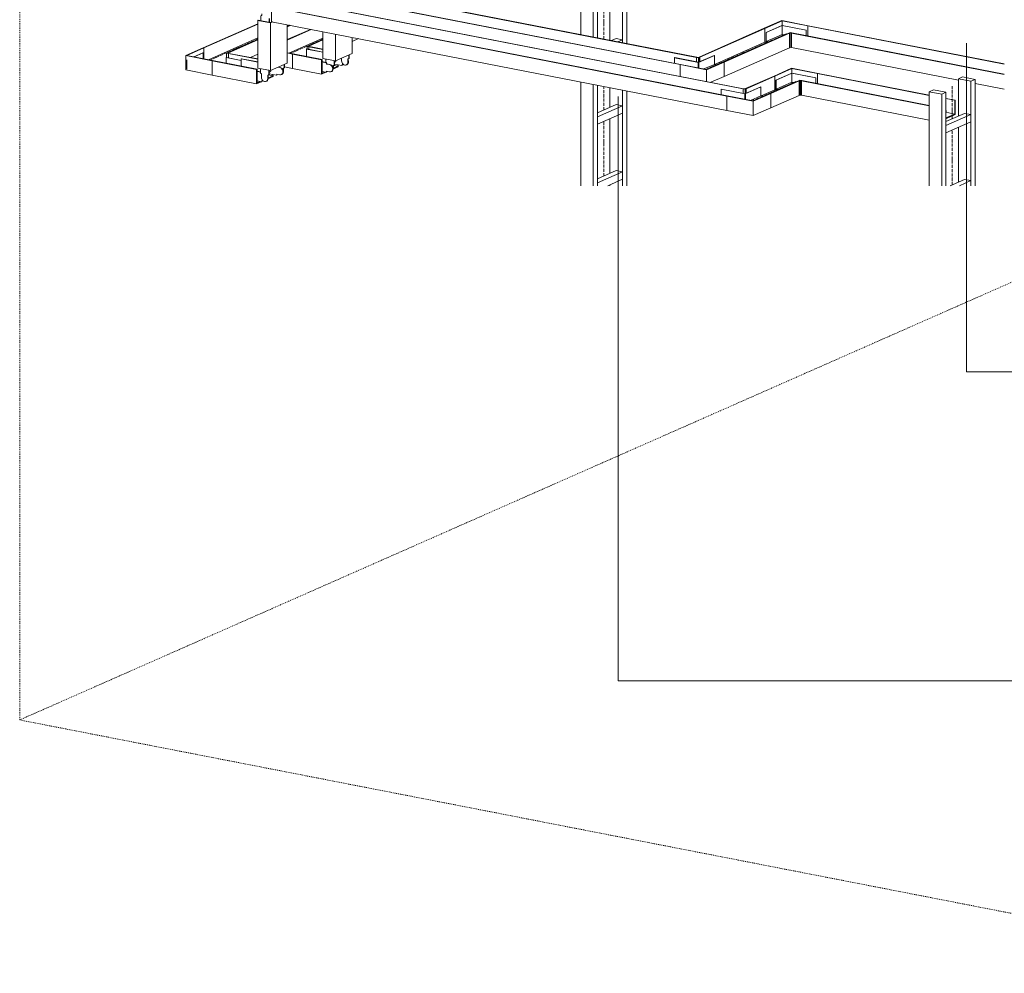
# Model space of a CAD drawing. Header units: millimetres. Extents: x 5617 to 81962, y 7718 to 179991.
# Tile 29 of 40: x 64000 to 67258, y 156806 to 159962. Entities that reach past the tile are written whole.
import ezdxf

# ---------------------------------------------------------------- set-up
doc = ezdxf.new("R2010")
doc.units = ezdxf.units.MM
doc.linetypes.add('Осевая', pattern=[14, 10, -2, 0, -2])
doc.linetypes.add('Скрыто', pattern=[6, 3, -3])
doc.layers.add('Границы 3D вида', color=7, linetype='Скрыто', lineweight=20, true_color=0x0080c0)
for name, color, linetype, lineweight in [('Кабельные лотки', 7, 'Continuous', 18), ('Марки кабельных лотков', 7, 'Continuous', 20), ('Осевая линия', 7, 'Осевая', 18), ('Соединительные детали кабельных лотков', 7, 'Continuous', 18)]:
    doc.layers.add(name, color=color, linetype=linetype, lineweight=lineweight)

# ---------------------------------------------------------------- blocks, each defined once
blk = doc.blocks.new('OSTEC_CLH - ЛН_ ЛП - СЛУМИ - Угол горизонтальный - ZS - Цинкование по методу Сендзимира-1324870-МКСС_К2_L06')
at = {"layer": 'Осевая линия'}
for p in [(82464.9, 159901.2), (82497.3, 159914.3)]:
    blk.add_line(p, (82495.3, 159914.7), dxfattribs=at)
at = {"layer": 'Соединительные детали кабельных лотков', "color": 96, "true_color": 0x008000}
for p, q in [((82481.4, 159958.9), (82423.2, 159933.3)), ((82425.4, 159932.8), (82482.1, 159957.9)), ((82481.4, 159958.9), (82568.8, 159941.9)), ((82482.1, 159957.9), (82567.4, 159941.2)), ((82482.1, 159957.9), (82482.1, 159942.8)), ((82568.8, 159941.9), (82567.4, 159941.2)), ((82567.4, 159941.2), (82567.4, 159907.8)), ((82423.2, 159933.3), (82425.4, 159932.8)), ((82425.4, 159887.5), (82425.4, 159932.8)), ((82508.6, 159919.3), (82504.4, 159917.4)), ((82504.4, 159917.4), (82506.5, 159917)), ((82506.5, 159917), (82509.3, 159918.2)), ((82506.5, 159869.2), (82506.5, 159917)), ((82508.6, 159919.3), (82514.9, 159918)), ((82513.4, 159917.4), (82509.3, 159918.2)), ((82509.3, 159918.2), (82509.3, 159870.4)), ((82514.9, 159918), (82513.4, 159917.4)), ((82513.4, 159917.4), (82513.4, 159869.6)), ((82429, 159889.1), (82425.4, 159887.5)), ((82425.4, 159887.5), (82433.1, 159886)), ((82509.3, 159870.4), (82506.5, 159869.2)), ((82509.3, 159870.4), (82513.4, 159869.6))]:
    blk.add_line(p, q, dxfattribs=at)
blk = doc.blocks.new('OSTEC_U - ЛН_ ЛП - СЛУМИ - OSTEC_U - ЛН_ ЛП - СЛУМИ-1215241-МКСС_К2_L06')
at = {"layer": 'Соединительные детали кабельных лотков', "color": 96, "true_color": 0x008000}
for p, q in [((82481.6, 159942.9), (82429, 159919.7)), ((82429.7, 159919.5), (82482.3, 159942.7)), ((82481.7, 159942.9), (82482.3, 159942.7)), ((82482.3, 159942.7), (82482.7, 159943)), ((82482.3, 159913), (82482.3, 159942.7)), ((82482.3, 159942.7), (82561.4, 159927.3)), ((82482.3, 159942.7), (82482.3, 159913)), ((82482.8, 159942.9), (82482.6, 159943)), ((82561.9, 159927.5), (82482.8, 159942.9)), ((82429, 159919.7), (82429.7, 159919.5)), ((82429, 159889.1), (82429, 159919.7)), ((82429.7, 159889.8), (82429.7, 159919.5)), ((82429.7, 159889.8), (82482.3, 159913)), ((82485.1, 159908.9), (82482.3, 159913)), ((82482.3, 159913), (82490.7, 159911.4)), ((82482.3, 159913), (82485.1, 159908.9)), ((82561.4, 159927.3), (82561.9, 159927.5)), ((82561.4, 159927.3), (82561.4, 159909)), ((82561.9, 159927.5), (82561.9, 159908.9)), ((82436.7, 159887.6), (82429, 159889.1)), ((82438.1, 159888.2), (82429.7, 159889.8))]:
    blk.add_line(p, q, dxfattribs=at)
for points in [[(82482.2, 159943, 0), (82482, 159943, 0), (82481.8, 159943, 0)], [(82482.3, 159943, 0), (82482.1, 159943, 0), (82481.9, 159943, 0)]]:
    blk.add_polyline3d(points, dxfattribs=at)
blk = doc.blocks.new('OSTEC_CLH - ЛН_ ЛП - СЛУМИ - Угол горизонтальный - ZS - Цинкование по методу Сендзимира-V174-МКСС_К2_L06')
at = {"layer": 'Осевая линия'}
blk.add_line((82249, 159806), (82229.8, 159797.5), dxfattribs=at)
at = {"layer": 'Соединительные детали кабельных лотков', "color": 96, "true_color": 0x008000}
for p, q in [((82145, 159813.1), (82146.4, 159813.8)), ((82145, 159774.4), (82145, 159813.1)), ((82232.5, 159796.1), (82145, 159813.1)), ((82231.8, 159797.1), (82146.4, 159813.8)), ((82199, 159836.9), (82200.4, 159837.6)), ((82199, 159821.8), (82199, 159836.9)), ((82205.3, 159835.7), (82199, 159836.9)), ((82200.4, 159837.6), (82204.6, 159836.8)), ((82207.3, 159838), (82204.6, 159836.8)), ((82205.3, 159835.7), (82209.4, 159837.6)), ((82205.3, 159820.6), (82205.3, 159835.7)), ((82209.4, 159837.6), (82207.3, 159838)), ((82209.4, 159837.6), (82209.4, 159822.3)), ((82288.5, 159822.1), (82231.8, 159797.1)), ((82232.5, 159796.1), (82290.6, 159821.7)), ((82290.6, 159821.7), (82288.5, 159822.1)), ((82290.6, 159821.7), (82290.6, 159773.9)), ((82232.5, 159757.4), (82232.5, 159796.1)), ((82290.6, 159773.9), (82246.8, 159754.6))]:
    blk.add_line(p, q, dxfattribs=at)
blk = doc.blocks.new('OSTEC_U - ЛН_ ЛП - СЛУМИ - OSTEC_U - ЛН_ ЛП - СЛУМИ-1215245-МКСС_К2_L06')
at = {"layer": 'Соединительные детали кабельных лотков', "color": 96, "true_color": 0x008000}
for p, q in [((82257.4, 159843.9), (82205.3, 159820.9)), ((82205.5, 159820.6), (82258.1, 159843.8)), ((82258.1, 159843.8), (82257.4, 159843.9)), ((82258.1, 159843.8), (82258.1, 159814.1)), ((82126.9, 159836.2), (82126.4, 159836)), ((82126.4, 159836), (82205.3, 159820.6)), ((82126.4, 159817.7), (82126.4, 159836)), ((82205.3, 159820.9), (82126.9, 159836.2)), ((82204.6, 159820.6), (82204.6, 159802.4)), ((82204.9, 159820.4), (82205.5, 159820.6)), ((82204.9, 159820.4), (82204.9, 159802.4)), ((82205.5, 159820.6), (82205.5, 159802.2)), ((82205.5, 159820.6), (82206.4, 159820.5)), ((82205.5, 159802.2), (82205.5, 159820.6)), ((82206.4, 159802.1), (82206.4, 159820.6)), ((82206.4, 159802.1), (82206.4, 159820.5)), ((82223.3, 159798.7), (82258.1, 159814.1)), ((82258.1, 159814.1), (82266.5, 159812.4))]:
    blk.add_line(p, q, dxfattribs=at)
for points in [[(82204.8, 159820.7, 0), (82204.7, 159820.7, 0), (82204.6, 159820.6, 0), (82204.6, 159820.5, 0), (82204.7, 159820.5, 0), (82204.8, 159820.4, 0), (82204.9, 159820.4, 0)], [(82206.4, 159820.5, 0), (82206.4, 159820.6, 0), (82206.4, 159820.6, 0), (82206.3, 159820.7, 0), (82206.2, 159820.8, 0), (82206, 159820.8, 0)]]:
    blk.add_polyline3d(points, dxfattribs=at)
blk = doc.blocks.new('OSTEC_CLV - ЛН_ ЛП - ПШСМ - Угол вертикальный - ZS - Цинкование по методу Сендзимира-1481697-МКСС_К2_L06')
at = {"layer": 'Осевая линия'}
blk.add_ellipse((80986.8, 159845.3), major_axis=(-11.7, 26.5), ratio=0.796139, start_param=3.271593, end_param=3.550537, dxfattribs=at)
blk = doc.blocks.new('OSTEC_U - ЛН_ ЛП - ПШСМ - OSTEC_U - ЛН_ ЛП - ПШСМ-V175-МКСС_К2_L06')
at = {"layer": 'Соединительные детали кабельных лотков', "color": 96, "true_color": 0x008000}
for p, q in [((80908.3, 159864.7), (80909.4, 159865.2)), ((80962.5, 159854.2), (80908.3, 159864.7)), ((80908.3, 159864.7), (80908.3, 159840.1)), ((80909.4, 159865.2), (80962.5, 159854.9)), ((80959.7, 159823.1), (80972.1, 159820.7)), ((81000.7, 159815.2), (81025, 159810.4)), ((81025, 159810.4), (81026.6, 159813.9)), ((81025, 159810.4), (81026.1, 159810.9)), ((81027.4, 159813.8), (81026.1, 159810.9)), ((81026.6, 159813.9), (81031.7, 159812.9)), ((81041.2, 159812.6), (81042.3, 159813.1))]:
    blk.add_line(p, q, dxfattribs=at)
for points in [[(81041.4, 159812.7, 0), (81043.5, 159814.1, 0), (81045.2, 159816.3, 0), (81046.2, 159819, 0), (81046.6, 159822, 0)], [(81046.6, 159827.9, 0), (81047.3, 159825.6, 0), (81047.7, 159822.5, 0), (81047.3, 159819.5, 0), (81046.3, 159816.8, 0), (81044.6, 159814.6, 0), (81042.5, 159813.1, 0)]]:
    blk.add_polyline3d(points, dxfattribs=at)
blk = doc.blocks.new('OSTEC_U - ЛН_ ЛП - ПШСМ - OSTEC_U - ЛН_ ЛП - ПШСМ-V176-МКСС_К2_L06')
at = {"layer": 'Соединительные детали кабельных лотков', "color": 96, "true_color": 0x008000}
for p, q in [((80973.6, 159819.3), (80959.7, 159822)), ((80960.8, 159822.5), (80974.7, 159819.7)), ((80973.6, 159819.3), (80974.7, 159819.7)), ((80975.1, 159815.1), (80973.6, 159819.3)), ((80974.7, 159819.7), (80976.2, 159815.6)), ((80975.1, 159815.1), (80976.2, 159815.6)), ((80984.7, 159813.3), (80975.1, 159815.1)), ((80976.2, 159815.6), (80985.8, 159813.8)), ((80959.7, 159790.4), (80973.6, 159787.7)), ((80973.6, 159787.7), (80975.1, 159791.2)), ((80973.6, 159787.7), (80974.7, 159788.2)), ((80976, 159791.1), (80974.7, 159788.2)), ((80975.1, 159791.2), (80984.7, 159789.4)), ((80989.8, 159789.9), (80990.9, 159790.4))]:
    blk.add_line(p, q, dxfattribs=at)
for points in [[(80984.7, 159789.4, 0), (80987.4, 159789.2, 0), (80989.9, 159790, 0), (80992.1, 159791.4, 0), (80993.7, 159793.6, 0), (80994.8, 159796.3, 0), (80995.1, 159799.3, 0), (80994.8, 159802.4, 0), (80993.7, 159805.5, 0), (80992.1, 159808.3, 0), (80989.9, 159810.6, 0), (80987.4, 159812.3, 0), (80984.7, 159813.3, 0)], [(80985.8, 159813.8, 0), (80988.5, 159812.8, 0), (80991, 159811.1, 0), (80993.2, 159808.8, 0), (80994.8, 159806, 0), (80995.9, 159802.9, 0), (80996.2, 159799.8, 0), (80995.9, 159796.8, 0), (80994.8, 159794.1, 0), (80993.2, 159791.9, 0), (80991, 159790.4, 0)]]:
    blk.add_polyline3d(points, dxfattribs=at)
blk = doc.blocks.new('OSTEC_U - ЛН_ ЛП - ПШСМ - OSTEC_U - ЛН_ ЛП - ПШСМ-V177-МКСС_К2_L06')
at = {"layer": 'Соединительные детали кабельных лотков', "color": 96, "true_color": 0x008000}
for p, q in [((80972.1, 159831.6), (80972.1, 159819.6)), ((80996.2, 159810.8), (80999.6, 159811.9)), ((80996.2, 159799.8), (80996.2, 159810.8)), ((80997.3, 159811.1), (80997.3, 159800.3)), ((80999.6, 159811.9), (80999.6, 159826.2)), ((81000.7, 159812.4), (80999.6, 159811.9)), ((81000.7, 159826), (81000.7, 159812.4)), ((80990.9, 159790.4), (80992, 159790.9))]:
    blk.add_line(p, q, dxfattribs=at)
for points in [[(80991, 159790.4, 0), (80993.2, 159791.9, 0), (80994.8, 159794.1, 0), (80995.9, 159796.8, 0), (80996.2, 159799.8, 0)], [(80997.3, 159800.3, 0), (80997, 159797.2, 0), (80995.9, 159794.6, 0), (80994.3, 159792.4, 0), (80992.1, 159790.9, 0)]]:
    blk.add_polyline3d(points, dxfattribs=at)
blk = doc.blocks.new('OSTEC_U - ЛН_ ЛП - ПШСМ - OSTEC_U - ЛН_ ЛП - ПШСМ-V178-МКСС_К2_L06')
at = {"layer": 'Соединительные детали кабельных лотков', "color": 96, "true_color": 0x008000}
for p, q in [((81048.8, 159833.6), (81048.8, 159845)), ((81049.9, 159845.5), (81049.9, 159834.1)), ((81024.6, 159834.4), (81024.6, 159825.6)), ((81040.1, 159812.1), (81041.2, 159812.6)), ((81045.5, 159832.5), (81048.8, 159833.6)), ((81045.5, 159821.5), (81045.5, 159832.5)), ((81046.6, 159832.9), (81046.6, 159822)), ((81049.9, 159834.1), (81048.8, 159833.6))]:
    blk.add_line(p, q, dxfattribs=at)
for points in [[(81024.6, 159825.6, 0), (81025, 159822.4, 0), (81026, 159819.3, 0), (81027.7, 159816.5, 0), (81029.8, 159814.2, 0), (81032.4, 159812.5, 0), (81035, 159811.6, 0), (81037.7, 159811.5, 0), (81040.3, 159812.2, 0), (81042.4, 159813.6, 0), (81044.1, 159815.8, 0), (81045.1, 159818.5, 0), (81045.5, 159821.5, 0)], [(81046.6, 159822, 0), (81046.2, 159819, 0), (81045.2, 159816.3, 0), (81043.5, 159814.1, 0), (81041.4, 159812.7, 0)]]:
    blk.add_polyline3d(points, dxfattribs=at)
blk = doc.blocks.new('OSTEC_CLH - ЛН_ ЛП - СЛУМИ - Угол горизонтальный - ZS - Цинкование по методу Сендзимира-V179-МКСС_К2_L06')
at = {"layer": 'Осевая линия'}
for p, q in [((80874.9, 159858.8), (80856.7, 159850.8)), ((80874.3, 159858.6), (80874.9, 159858.8))]:
    blk.add_line(p, q, dxfattribs=at)
at = {"layer": 'Соединительные детали кабельных лотков', "color": 96, "true_color": 0x008000}
for p, q in [((80864, 159848.8), (80844.4, 159852.6)), ((80844.4, 159851.7), (80862.6, 159848.1)), ((80862.6, 159848.1), (80864, 159848.8)), ((80862.6, 159848.1), (80862.6, 159800.3)), ((80910.2, 159873.2), (80914.4, 159875)), ((80910.2, 159864.3), (80910.2, 159873.2)), ((80910.2, 159873.2), (80916.5, 159872)), ((80916.5, 159874.6), (80913.8, 159873.4)), ((80917.9, 159872.6), (80913.8, 159873.4)), ((80914.4, 159873.7), (80914.4, 159875)), ((80914.4, 159875), (80916.5, 159874.6)), ((80916.5, 159874.6), (80916.5, 159872)), ((80916.5, 159872), (80917.9, 159872.6)), ((80916.5, 159872), (80916.5, 159863.1)), ((80862.6, 159800.3), (80835.9, 159805.5))]:
    blk.add_line(p, q, dxfattribs=at)
blk = doc.blocks.new('OSTEC_U - ЛН_ ЛП - СЛУМИ - OSTEC_U - ЛН_ ЛП - СЛУМИ-V180-МКСС_К2_L06')
at = {"layer": 'Соединительные детали кабельных лотков', "color": 96, "true_color": 0x008000}
blk.add_line((80908.3, 159841), (80906.9, 159840.4), dxfattribs=at)
blk = doc.blocks.new('OSTEC_CLH - ЛН_ ЛП - СЛУМИ - Угол горизонтальный - ZS - Цинкование по методу Сендзимира-V215-МКСС_К2_L06')
at = {"layer": 'Осевая линия'}
for p, q in [((80608.7, 159836.8), (80589.5, 159828.3)), ((80608.1, 159836.6), (80608.7, 159836.8))]:
    blk.add_line(p, q, dxfattribs=at)
at = {"layer": 'Соединительные детали кабельных лотков', "color": 96, "true_color": 0x008000}
for p, q in [((80508.9, 159843.2), (80567, 159868.8)), ((80508.9, 159795.4), (80508.9, 159843.2)), ((80508.9, 159843.2), (80596.3, 159826.1)), ((80512.4, 159843.4), (80569.1, 159868.4)), ((80597.7, 159826.7), (80512.4, 159843.4)), ((80567, 159868.8), (80569.1, 159868.4)), ((80569.1, 159868.4), (80569.1, 159832.3)), ((80644, 159851.2), (80648.2, 159853)), ((80644, 159851.2), (80650.3, 159849.9)), ((80644, 159836.1), (80644, 159850.8)), ((80650.3, 159852.6), (80647.5, 159851.4)), ((80651.7, 159850.5), (80647.5, 159851.4)), ((80648.2, 159851.7), (80648.2, 159853)), ((80648.2, 159853), (80650.3, 159852.6)), ((80650.3, 159852.6), (80650.3, 159850.8)), ((80650.3, 159849.9), (80651.7, 159850.5)), ((80650.3, 159849.9), (80650.3, 159834.8)), ((80596.3, 159826.1), (80597.7, 159826.7)), ((80596.3, 159826.1), (80596.3, 159778.3)), ((80596.3, 159778.3), (80508.9, 159795.4))]:
    blk.add_line(p, q, dxfattribs=at)
blk = doc.blocks.new('OSTEC_U - ЛН_ ЛП - СЛУМИ - OSTEC_U - ЛН_ ЛП - СЛУМИ-V216-МКСС_К2_L06')
at = {"layer": 'Соединительные детали кабельных лотков', "color": 96, "true_color": 0x008000}
for p, q in [((80565.5, 159852), (80535.6, 159838.9)), ((80536.4, 159838.7), (80566.3, 159851.9)), ((80566.3, 159851.9), (80565.5, 159852)), ((80566.3, 159851.9), (80566.3, 159832.9)), ((80512.8, 159828.7), (80512.8, 159798.1)), ((80512.8, 159828.7), (80512.8, 159798.1))]:
    blk.add_line(p, q, dxfattribs=at)
blk = doc.blocks.new('OSTEC_U - ЛН_ ЛП - СЛУМИ - OSTEC_U - ЛН_ ЛП - СЛУМИ-V217-МКСС_К2_L06')
at = {"layer": 'Соединительные детали кабельных лотков', "color": 96, "true_color": 0x008000}
for p, q in [((80642.1, 159819), (80640.7, 159818.4)), ((80642.1, 159836.5), (80642.8, 159836.3)), ((80642.1, 159836.5), (80642.1, 159818.1)), ((80642.8, 159836.3), (80642.4, 159836.1)), ((80642.4, 159818), (80642.4, 159836.1)), ((80644, 159836.9), (80642.8, 159836.3)), ((80642.8, 159836.3), (80692.1, 159826.7)), ((80643.3, 159836.5), (80643.1, 159836.5)), ((80692.1, 159827), (80643.3, 159836.5))]:
    blk.add_line(p, q, dxfattribs=at)
for points in [[(80642.7, 159836.6, 0), (80642.5, 159836.5, 0), (80642.3, 159836.5, 0)], [(80642.4, 159836.1, 0), (80642.6, 159836, 0), (80642.8, 159836, 0), (80643, 159836, 0), (80643.2, 159836.1, 0), (80643.4, 159836.1, 0), (80643.5, 159836.2, 0)]]:
    blk.add_polyline3d(points, dxfattribs=at)
blk = doc.blocks.new('OSTEC_CLV - ЛН_ ЛП - ПШСМ - Угол вертикальный - ZS - Цинкование по методу Сендзимира-V218-МКСС_К2_L06')
at = {"layer": 'Осевая линия'}
blk.add_ellipse((80771.8, 159813.3), major_axis=(-11.7, 26.5), ratio=0.796139, start_param=3.220671, end_param=3.566993, dxfattribs=at)
blk = doc.blocks.new('OSTEC_U - ЛН_ ЛП - ПШСМ - OSTEC_U - ЛН_ ЛП - ПШСМ-V219-МКСС_К2_L06')
at = {"layer": 'Соединительные детали кабельных лотков', "color": 96, "true_color": 0x008000}
for p, q in [((80755.9, 159799.8), (80755.9, 159784.8)), ((80755.9, 159784.8), (80759.2, 159782.3)), ((80759.2, 159782.3), (80759.2, 159771.3)), ((80780, 159778.3), (80783.4, 159779.4)), ((80780, 159767.3), (80780, 159778.3)), ((80781.2, 159778.7), (80781.2, 159767.8)), ((80783.4, 159779.4), (80783.4, 159794.4)), ((80784.5, 159779.9), (80783.4, 159779.4)), ((80784.5, 159794.2), (80784.5, 159779.9)), ((80774.7, 159757.9), (80775.8, 159758.4))]:
    blk.add_line(p, q, dxfattribs=at)
for points in [[(80759.2, 159771.3, 0), (80759.6, 159768.2, 0), (80760.6, 159765.1, 0), (80762.3, 159762.3, 0), (80764.4, 159760, 0), (80766.9, 159758.3, 0), (80769.6, 159757.4, 0), (80772.3, 159757.2, 0), (80774.8, 159758, 0), (80777, 159759.4, 0), (80778.7, 159761.6, 0), (80779.7, 159764.3, 0), (80780, 159767.3, 0)], [(80781.2, 159767.8, 0), (80780.8, 159764.8, 0), (80779.8, 159762.1, 0), (80778.1, 159759.9, 0), (80775.9, 159758.4, 0)]]:
    blk.add_polyline3d(points, dxfattribs=at)
blk = doc.blocks.new('OSTEC_U - ЛН_ ЛП - ПШСМ - OSTEC_U - ЛН_ ЛП - ПШСМ-V220-МКСС_К2_L06')
at = {"layer": 'Соединительные детали кабельных лотков', "color": 96, "true_color": 0x008000}
for p, q in [((80834.8, 159802.1), (80834.8, 159813.5)), ((80835.9, 159814), (80835.9, 159802.6)), ((80826.1, 159780.6), (80827.2, 159781.1)), ((80831.5, 159801), (80834.8, 159802.1)), ((80831.5, 159790), (80831.5, 159801)), ((80832.6, 159801.4), (80832.6, 159790.5)), ((80835.9, 159802.6), (80834.8, 159802.1))]:
    blk.add_line(p, q, dxfattribs=at)
for points in [[(80826.3, 159780.7, 0), (80828.4, 159782.1, 0), (80830.1, 159784.3, 0), (80831.1, 159787, 0), (80831.5, 159790, 0)], [(80832.6, 159790.5, 0), (80832.2, 159787.5, 0), (80831.2, 159784.8, 0), (80829.5, 159782.6, 0), (80827.4, 159781.1, 0)]]:
    blk.add_polyline3d(points, dxfattribs=at)
blk = doc.blocks.new('OSTEC_U - ЛН_ ЛП - ПШСМ - OSTEC_U - ЛН_ ЛП - ПШСМ-V221-МКСС_К2_L06')
at = {"layer": 'Соединительные детали кабельных лотков', "color": 96, "true_color": 0x008000}
for p, q in [((80692.1, 159832.2), (80693.2, 159832.7)), ((80747.4, 159821.5), (80692.1, 159832.2)), ((80692.1, 159832.2), (80692.1, 159808.3)), ((80693.2, 159832.7), (80747.4, 159822.2)), ((80784.5, 159782.7), (80808.8, 159777.9)), ((80808.8, 159777.9), (80810.4, 159781.4)), ((80808.8, 159777.9), (80810, 159778.4)), ((80811.2, 159781.3), (80810, 159778.4)), ((80810.4, 159781.4), (80820, 159779.6)), ((80820, 159803.5), (80814.5, 159804.5)), ((80815.6, 159805), (80821.1, 159804)), ((80825, 159780.1), (80826.1, 159780.6))]:
    blk.add_line(p, q, dxfattribs=at)
for points in [[(80820, 159779.6, 0), (80822.7, 159779.5, 0), (80825.2, 159780.2, 0), (80827.3, 159781.6, 0), (80829, 159783.8, 0), (80830, 159786.5, 0), (80830.4, 159789.5, 0), (80830, 159792.7, 0), (80829, 159795.7, 0), (80827.3, 159798.5, 0), (80825.2, 159800.9, 0), (80822.7, 159802.5, 0), (80820, 159803.5, 0)], [(80821.1, 159804, 0), (80823.8, 159803, 0), (80826.3, 159801.4, 0), (80828.4, 159799, 0), (80830.1, 159796.2, 0), (80831.1, 159793.2, 0), (80831.5, 159790, 0), (80831.1, 159787, 0), (80830.1, 159784.3, 0), (80828.4, 159782.1, 0), (80826.3, 159780.7, 0)]]:
    blk.add_polyline3d(points, dxfattribs=at)
blk = doc.blocks.new('OSTEC_U - ЛН_ ЛП - ПШСМ - OSTEC_U - ЛН_ ЛП - ПШСМ-V222-МКСС_К2_L06')
at = {"layer": 'Соединительные детали кабельных лотков', "color": 96, "true_color": 0x008000}
for p, q in [((80744.7, 159791.4), (80755.9, 159789.2)), ((80755.9, 159788.5), (80745.8, 159790.5)), ((80744.4, 159759.2), (80759.6, 159756.2)), ((80759.6, 159756.2), (80761.2, 159759.7)), ((80759.6, 159756.2), (80760.7, 159756.7)), ((80762, 159759.6), (80760.7, 159756.7)), ((80761.2, 159759.7), (80766.3, 159758.7)), ((80775.8, 159758.4), (80776.9, 159758.9))]:
    blk.add_line(p, q, dxfattribs=at)
for points in [[(80775.9, 159758.4, 0), (80778.1, 159759.9, 0), (80779.8, 159762.1, 0), (80780.8, 159764.8, 0), (80781.2, 159767.8, 0)], [(80781.2, 159773.7, 0), (80781.9, 159771.4, 0), (80782.3, 159768.3, 0), (80781.9, 159765.2, 0), (80780.9, 159762.6, 0), (80779.2, 159760.4, 0), (80777.1, 159758.9, 0)]]:
    blk.add_polyline3d(points, dxfattribs=at)
blk = doc.blocks.new('OSTEC_CLH - ЛН_ ЛП - СЛУМИ - Угол горизонтальный - ZS - Цинкование по методу Сендзимира-V223-МКСС_К2_L06')
at = {"layer": 'Осевая линия'}
blk.add_line((82403.2, 159701.9), (82384, 159693.5), dxfattribs=at)
at = {"layer": 'Соединительные детали кабельных лотков', "color": 96, "true_color": 0x008000}
for p, q in [((82353.2, 159732.9), (82354.6, 159733.5)), ((82353.2, 159717.8), (82353.2, 159732.9)), ((82359.5, 159731.7), (82353.2, 159732.9)), ((82354.6, 159733.5), (82358.8, 159732.7)), ((82361.5, 159734), (82358.8, 159732.7)), ((82359.5, 159731.7), (82363.7, 159733.5)), ((82359.5, 159716.6), (82359.5, 159731.7)), ((82363.7, 159733.5), (82361.5, 159734)), ((82363.7, 159733.5), (82363.7, 159719.3)), ((82442.7, 159718.1), (82386, 159693.1)), ((82386.7, 159692.1), (82444.8, 159717.7)), ((82444.8, 159717.7), (82442.7, 159718.1)), ((82444.8, 159717.7), (82444.8, 159669.9)), ((82299.3, 159709.1), (82300.7, 159709.7)), ((82299.3, 159661.3), (82299.3, 159709.1)), ((82386.7, 159692.1), (82299.3, 159709.1)), ((82386, 159693.1), (82300.7, 159709.7)), ((82386.7, 159644.3), (82386.7, 159692.1)), ((82386.7, 159644.3), (82299.3, 159661.3)), ((82444.8, 159669.9), (82386.7, 159644.3))]:
    blk.add_line(p, q, dxfattribs=at)
blk = doc.blocks.new('OSTEC_U - ЛН_ ЛП - СЛУМИ - OSTEC_U - ЛН_ ЛП - СЛУМИ-V224-МКСС_К2_L06')
at = {"layer": 'Соединительные детали кабельных лотков', "color": 96, "true_color": 0x008000}
for p, q in [((82281.1, 159732.2), (82280.6, 159732)), ((82280.6, 159732), (82359.5, 159716.6)), ((82280.6, 159713.6), (82280.6, 159732)), ((82359.5, 159716.9), (82281.1, 159732.2)), ((82358.8, 159716.6), (82358.8, 159698.4)), ((82411.6, 159739.9), (82359, 159716.7)), ((82359.1, 159716.4), (82359.7, 159716.6)), ((82359.1, 159716.4), (82359.1, 159698.3)), ((82359.7, 159716.6), (82359.7, 159698.2)), ((82359.7, 159716.6), (82360.6, 159716.5)), ((82359.7, 159698.2), (82359.7, 159716.6)), ((82359.9, 159716.7), (82412.3, 159739.8)), ((82360.2, 159716.8), (82359.9, 159716.8)), ((82360.6, 159698), (82360.6, 159716.6)), ((82360.6, 159698.1), (82360.6, 159716.5)), ((82412.3, 159739.8), (82411.6, 159739.9)), ((82412.3, 159739.8), (82412.3, 159710)), ((82377.5, 159694.7), (82412.3, 159710)), ((82412.3, 159710), (82420.7, 159708.4))]:
    blk.add_line(p, q, dxfattribs=at)
for points in [[(82359, 159716.7, 0), (82358.9, 159716.6, 0), (82358.8, 159716.6, 0), (82358.8, 159716.5, 0), (82358.9, 159716.5, 0), (82359, 159716.4, 0), (82359.1, 159716.4, 0)], [(82360.6, 159716.5, 0), (82360.6, 159716.6, 0), (82360.6, 159716.6, 0), (82360.5, 159716.7, 0), (82360.4, 159716.7, 0), (82360.2, 159716.8, 0)]]:
    blk.add_polyline3d(points, dxfattribs=at)
blk = doc.blocks.new('OSTEC_U - ЛН_ ЛП - ПШСМ - OSTEC_U - ЛН_ ЛП - ПШСМ-V227-МКСС_К2_L06')
at = {"layer": 'Соединительные детали кабельных лотков', "color": 96, "true_color": 0x008000}
for p, q in [((80760.3, 159975.9), (80757, 159974.8)), ((80757, 159974.8), (80757, 159958.9)), ((80758.1, 159975.3), (80760.3, 159976.1)), ((80760.3, 159981.1), (80760.3, 159975.9)), ((80766.8, 159996.8), (80765.7, 159996.3)), ((80784.5, 159953.5), (80784.5, 159965.7)), ((80785.6, 159965.5), (80785.6, 159952.6))]:
    blk.add_line(p, q, dxfattribs=at)
for points in [[(80770.7, 159996.9, 0), (80768, 159997, 0), (80765.7, 159996.3, 0)], [(80766.8, 159996.8, 0), (80769.2, 159997.5, 0), (80771.9, 159997.3, 0), (80774.5, 159996.4, 0)]]:
    blk.add_polyline3d(points, dxfattribs=at)
blk = doc.blocks.new('_СС_Марка лотка - 02_Размер _ СПЗ _ Отметка низа _полка 22_-1604712-МКСС_К2_L06')
at = {"layer": 'Марки кабельных лотков'}
blk.add_line((94106.5, 165436), (96306.5, 165436), dxfattribs=at)

msp = doc.modelspace()

# ---------------------------------------------------------------- linework, layer by layer
at = {"layer": 'Границы 3D вида'}
for p, q in [((64000.2, 157644.5), (64000.2, 164585.7)), ((64000.2, 157644.5), (74336, 162205.9)), ((68299.7, 156806), (64000.2, 157644.5))]:
    msp.add_line(p, q, dxfattribs=at)
at = {"layer": 'Кабельные лотки', "color": 96, "true_color": 0x008000}
for p, q in [((65995, 159885.6), (65995, 160729.6)), ((66009, 159882.8), (66009, 160735.8)), ((65856.7, 159912.6), (65856.7, 160695.1)), ((65912.4, 159901.7), (65912.4, 160693.2)), ((65898.3, 159904.4), (65898.3, 160687)), ((66239.8, 159836.9), (65103.1, 160058.6)), ((66241.2, 159837.6), (65104.5, 160059.3)), ((65953.3, 159893.7), (65953.3, 160064.9)), ((66394, 159732.9), (64888, 160026.6)), ((66395.4, 159733.5), (64889.4, 160027.3)), ((66185.9, 159813.1), (65049.1, 160034.8)), ((66187.3, 159813.8), (65050.5, 160035.4)), ((64834, 159955), (64834, 160002.8)), ((66340.1, 159709.1), (64834, 160002.8)), ((66341.5, 159709.7), (64835.4, 160003.4)), ((64788.2, 159948.4), (64607.8, 159868.8)), ((64788.2, 159947.1), (64610, 159868.4)), ((64789.6, 159959.8), (64788.2, 159959.2)), ((64788.2, 159959.2), (64829.9, 159951.1)), ((64788.2, 159801.4), (64788.2, 159959.2)), ((64829.2, 159952.1), (64789.6, 159959.8)), ((64835.3, 159954.8), (64829.2, 159952.1)), ((64829.9, 159951.1), (64837.4, 159954.4)), ((64829.9, 159793.3), (64829.9, 159951.1)), ((66340.1, 159661.3), (64834, 159955)), ((64885.2, 159817.7), (64885.2, 159945)), ((64893.8, 159943.4), (64885.2, 159939.6)), ((64895.9, 159943), (64885.8, 159938.5)), ((66608.2, 159941.2), (66609.6, 159941.9)), ((66608.2, 159907.8), (66608.2, 159941.2)), ((66608.2, 159941.2), (67257.9, 159814.5)), ((66609.6, 159941.9), (67257.9, 159815.4)), ((64885.2, 159895.8), (64962.6, 159929.9)), ((64885.2, 159894.4), (64964.8, 159929.5)), ((65003.3, 159922), (65003.3, 159833.4)), ((65044.9, 159913.9), (65044.9, 159825.3)), ((66464.1, 159933.3), (66248.2, 159838)), ((66466.2, 159932.8), (66250.3, 159837.6)), ((66545.2, 159917.4), (66329.3, 159822.1)), ((66547.3, 159917), (66331.4, 159821.7)), ((66464.1, 159933.3), (66466.2, 159932.8)), ((66466.2, 159932.8), (66466.2, 159887.5)), ((66545.2, 159917.4), (66547.3, 159917)), ((66547.3, 159917), (66547.3, 159869.2)), ((66554.3, 159917.4), (66555.7, 159918)), ((66554.3, 159869.6), (66554.3, 159917.4)), ((66554.3, 159917.4), (67257.9, 159780.2)), ((66555.7, 159918), (67257.9, 159781.1)), ((64788.2, 159901.7), (64624.5, 159829.5)), ((64788.2, 159896.8), (64689, 159853)), ((64788.2, 159895.4), (64691.1, 159852.6)), ((64890.8, 159851.5), (65003.3, 159901.2)), ((64955.2, 159875), (65003.3, 159896.2)), ((64957.3, 159874.6), (65003.3, 159894.9)), ((65100.3, 159903.1), (65100.3, 159849.7)), ((65100.3, 159889.9), (65121, 159899.1)), ((65958.5, 159892.7), (65973.8, 159899.5)), ((65973.8, 159899.5), (65995, 159895.3)), ((65979.6, 159888.6), (65995, 159895.3)), ((66466.2, 159887.5), (66299.5, 159813.9)), ((66466.2, 159887.5), (66473.9, 159886)), ((64610, 159868.4), (64607.8, 159868.8)), ((64610, 159832.3), (64610, 159868.4)), ((64691.1, 159852.6), (64689, 159853)), ((64689, 159853), (64689, 159851.7)), ((64691.1, 159850.8), (64691.1, 159852.6)), ((64691.1, 159849.9), (64692.5, 159850.5)), ((64691.1, 159834.8), (64691.1, 159849.9)), ((64691.1, 159849.9), (64788.2, 159831)), ((64692.5, 159850.5), (64788.2, 159831.9)), ((64788.2, 159847.6), (64763.5, 159836.7)), ((64903.4, 159848.1), (64904.8, 159848.8)), ((64903.4, 159800.3), (64903.4, 159848.1)), ((64999.1, 159829.5), (64903.4, 159848.1)), ((65000.6, 159830.1), (64904.8, 159848.8)), ((64957.3, 159874.6), (64955.2, 159875)), ((64955.2, 159875), (64955.2, 159873.7)), ((64957.3, 159872), (64957.3, 159874.6)), ((64957.3, 159872), (64958.7, 159872.6)), ((64957.3, 159863.1), (64957.3, 159872)), ((65003.3, 159863), (64957.3, 159872)), ((65003.3, 159863.9), (64958.7, 159872.6)), ((65100.3, 159849.7), (65044.9, 159825.3)), ((66547.3, 159869.2), (66331.4, 159773.9)), ((66554.3, 159869.6), (67106.3, 159762)), ((64637.2, 159826.1), (64638.6, 159826.7)), ((64637.2, 159778.3), (64637.2, 159826.1)), ((64637.2, 159826.1), (64784.1, 159797.5)), ((64638.6, 159826.7), (64785.5, 159798.1)), ((64885.2, 159817.7), (64829.9, 159793.3)), ((65000.6, 159830.1), (64999.1, 159829.5)), ((64999.1, 159829.5), (64999.1, 159781.7)), ((65000.6, 159784.7), (65000.6, 159830.1)), ((65044.9, 159825.3), (65003.3, 159833.4)), ((65053.1, 159807.9), (65038.2, 159810.8)), ((65053.1, 159812.9), (65053.1, 159807.9)), ((65054.5, 159806.1), (65054.5, 159812.6)), ((66187.3, 159813.8), (66185.9, 159813.1)), ((66185.9, 159813.1), (66185.9, 159774.4)), ((66241.2, 159837.6), (66239.8, 159836.9)), ((66239.8, 159836.9), (66239.8, 159821.8)), ((66250.3, 159837.6), (66248.2, 159838)), ((66250.3, 159822.3), (66250.3, 159837.6)), ((66331.4, 159821.7), (66329.3, 159822.1)), ((66331.4, 159773.9), (66331.4, 159821.7)), ((64637.2, 159778.3), (64784.1, 159749.7)), ((64785.5, 159798.1), (64784.1, 159797.5)), ((64784.1, 159797.5), (64784.1, 159749.7)), ((64785.5, 159752.7), (64785.5, 159798.1)), ((64829.9, 159793.3), (64788.2, 159801.4)), ((64822.7, 159778.9), (64838, 159775.9)), ((64838, 159780.2), (64838, 159775.9)), ((64839.4, 159774.1), (64839.4, 159779.9)), ((64999.1, 159781.7), (64903.4, 159800.3)), ((64999.1, 159781.7), (65013.3, 159787.9)), ((65009.5, 159788.7), (65000.6, 159784.7)), ((65014.8, 159788.6), (65019.3, 159790.6)), ((65036.9, 159798.3), (65054.5, 159806.1)), ((65053.1, 159807.9), (65038.2, 159801.3)), ((66640.6, 159783.5), (66642, 159784.1)), ((66640.6, 159750), (66640.6, 159783.5)), ((67009.6, 159711.5), (66640.6, 159783.5)), ((67009.6, 159712.4), (66642, 159784.1)), ((64784.1, 159749.7), (64799.3, 159756.4)), ((64795.5, 159757.2), (64785.5, 159752.7)), ((64800.8, 159757.1), (64805.4, 159759.1)), ((64821.5, 159766.2), (64839.4, 159774.1)), ((64838, 159775.9), (64822, 159768.8)), ((65856.7, 159412.4), (65856.7, 159755.6)), ((65898.3, 159412.4), (65898.3, 159747.5)), ((66496.5, 159775.5), (66402.4, 159734)), ((66498.6, 159775.1), (66404.5, 159733.5)), ((66577.6, 159759.7), (66483.7, 159718.2)), ((66579.8, 159759.2), (66485.6, 159717.7)), ((66496.5, 159775.5), (66498.6, 159775.1)), ((66498.6, 159775.1), (66498.6, 159729.7)), ((66577.6, 159759.7), (66579.8, 159759.2)), ((66579.8, 159759.2), (66579.8, 159711.4)), ((66586.7, 159759.7), (66588.1, 159760.3)), ((66586.7, 159711.9), (66586.7, 159759.7)), ((67009.6, 159677.2), (66586.7, 159759.7)), ((67009.6, 159678.1), (66588.1, 159760.3)), ((67120.3, 159772.5), (67106.3, 159766.3)), ((67106.3, 159766.3), (67147.9, 159758.1)), ((67106.3, 159642.8), (67106.3, 159766.3)), ((67162, 159764.3), (67120.3, 159772.5)), ((67147.9, 159758.1), (67162, 159764.3)), ((67147.9, 159412.4), (67147.9, 159758.1)), ((67162, 159412.4), (67162, 159764.3)), ((67162, 159751.1), (67257.9, 159732.4)), ((65912.4, 159412.4), (65912.4, 159744.7)), ((65953.3, 159671.9), (65953.3, 159736.7)), ((65995, 159412.4), (65995, 159728.6)), ((66009, 159412.4), (66009, 159725.9)), ((66395.4, 159733.5), (66394, 159732.9)), ((66394, 159732.9), (66394, 159717.8)), ((66404.5, 159733.5), (66402.4, 159734)), ((66404.5, 159719.3), (66404.5, 159733.5)), ((66498.6, 159729.7), (66453.8, 159709.9)), ((66485.6, 159717.7), (66483.5, 159718.1)), ((66485.6, 159669.9), (66485.6, 159717.7)), ((66498.6, 159729.7), (66506.3, 159728.2)), ((67023.7, 159729.8), (67009.6, 159723.6)), ((67009.6, 159723.6), (67051.2, 159715.5)), ((67009.6, 159412.4), (67009.6, 159723.6)), ((67065.3, 159721.7), (67023.7, 159729.8)), ((67051.2, 159715.5), (67065.3, 159721.7)), ((67051.2, 159412.4), (67051.2, 159715.5)), ((67065.3, 159412.4), (67065.3, 159721.7)), ((65912.4, 159653.8), (65973.8, 159680.9)), ((65973.8, 159680.9), (65995, 159676.8)), ((66341.5, 159709.7), (66340.1, 159709.1)), ((66340.1, 159709.1), (66340.1, 159661.3)), ((66579.8, 159711.4), (66485.6, 159669.9)), ((67009.6, 159629.4), (66586.7, 159711.9)), ((67095.9, 159695.6), (67065.3, 159701.5)), ((67094.5, 159695), (67065.3, 159700.7)), ((67095.9, 159695.6), (67094.5, 159695)), ((67094.5, 159695), (67094.5, 159649.6)), ((67095.9, 159647.8), (67095.9, 159695.6)), ((65912.4, 159640.3), (65995, 159676.8)), ((65912.4, 159616.1), (65995, 159652.5)), ((67094.5, 159649.6), (67065.3, 159655.3)), ((67065.3, 159624.7), (67126.7, 159651.8)), ((67094.5, 159649.6), (67065.3, 159636.7)), ((67065.3, 159634.3), (67095.9, 159647.8)), ((67065.3, 159611.3), (67147.9, 159647.7)), ((67126.7, 159651.8), (67147.9, 159647.7)), ((65953.3, 159453.3), (65953.3, 159634.1)), ((67065.3, 159587), (67147.9, 159623.4)), ((67106.3, 159424.3), (67106.3, 159605.1)), ((65912.4, 159435.3), (65973.8, 159462.4)), ((65912.4, 159421.8), (65995, 159458.3)), ((65973.8, 159462.4), (65995, 159458.3)), ((65946.1, 159412.4), (65995, 159434)), ((67079.4, 159412.4), (67126.7, 159433.3)), ((67109.9, 159412.4), (67147.9, 159429.2)), ((67126.7, 159433.3), (67147.9, 159429.2)), ((65953.3, 159412.4), (65953.3, 159415.6))]:
    msp.add_line(p, q, dxfattribs=at)
at = {"layer": 'Марки кабельных лотков'}
for p, q in [((67133, 159884.6), (67133, 158796.8)), ((65980.1, 159708), (65980.1, 157774.1)), ((67133, 158796.8), (67951.2, 158796.8)), ((65980.1, 157774.1), (67105.1, 157774.1))]:
    msp.add_line(p, q, dxfattribs=at)
at = {"layer": 'Осевая линия'}
for p, q in [((65932.8, 159897.7), (65932.8, 160062.2)), ((64891.8, 159943.8), (64885.2, 159940.8)), ((64788.2, 159898), (64649.5, 159836.8)), ((64915.7, 159858.8), (65003.3, 159897.5)), ((66505.7, 159901.2), (66289.8, 159806)), ((65012.9, 159820.5), (65000.6, 159822.9)), ((65932.8, 159662.6), (65932.8, 159740.7)), ((66538.1, 159743.5), (66444, 159701.9)), ((67085.8, 159633.5), (67085.8, 159744)), ((67068.2, 159659.5), (67065.3, 159660)), ((65932.8, 159444.1), (65932.8, 159625.1)), ((67085.8, 159415), (67085.8, 159596))]:
    msp.add_line(p, q, dxfattribs=at)

# ---------------------------------------------------------------- block references
at = {"layer": 'Марки кабельных лотков'}
msp.add_blockref('_СС_Марка лотка - 02_Размер _ СПЗ _ Отметка низа _полка 22_-1604712-МКСС_К2_L06', (-27001.4, -7661.9), dxfattribs=at)
at = {"layer": 'Соединительные детали кабельных лотков', "color": 96, "true_color": 0x008000}
for name, p in [('OSTEC_U - ЛН_ ЛП - ПШСМ - OSTEC_U - ЛН_ ЛП - ПШСМ-V227-МКСС_К2_L06', (-15959.2, 0)), ('OSTEC_U - ЛН_ ЛП - СЛУМИ - OSTEC_U - ЛН_ ЛП - СЛУМИ-1215241-МКСС_К2_L06', (-15959.2, 0)), ('OSTEC_U - ЛН_ ЛП - СЛУМИ - OSTEC_U - ЛН_ ЛП - СЛУМИ-V216-МКСС_К2_L06', (-15959.2, 0)), ('OSTEC_U - ЛН_ ЛП - ПШСМ - OSTEC_U - ЛН_ ЛП - ПШСМ-V175-МКСС_К2_L06', (-15959.2, 0)), ('OSTEC_U - ЛН_ ЛП - ПШСМ - OSTEC_U - ЛН_ ЛП - ПШСМ-V178-МКСС_К2_L06', (-15959.2, 0)), ('OSTEC_U - ЛН_ ЛП - СЛУМИ - OSTEC_U - ЛН_ ЛП - СЛУМИ-1215245-МКСС_К2_L06', (-15959.2, 0)), ('OSTEC_U - ЛН_ ЛП - СЛУМИ - OSTEC_U - ЛН_ ЛП - СЛУМИ-V217-МКСС_К2_L06', (-15959.2, 0)), ('OSTEC_U - ЛН_ ЛП - ПШСМ - OSTEC_U - ЛН_ ЛП - ПШСМ-V221-МКСС_К2_L06', (-15959.2, 0)), ('OSTEC_U - ЛН_ ЛП - ПШСМ - OSTEC_U - ЛН_ ЛП - ПШСМ-V220-МКСС_К2_L06', (-15959.2, 0)), ('OSTEC_U - ЛН_ ЛП - СЛУМИ - OSTEC_U - ЛН_ ЛП - СЛУМИ-V180-МКСС_К2_L06', (-15959.2, 0)), ('OSTEC_U - ЛН_ ЛП - ПШСМ - OSTEC_U - ЛН_ ЛП - ПШСМ-V176-МКСС_К2_L06', (-15959.2, 0)), ('OSTEC_U - ЛН_ ЛП - ПШСМ - OSTEC_U - ЛН_ ЛП - ПШСМ-V177-МКСС_К2_L06', (-15959.2, 0)), ('OSTEC_U - ЛН_ ЛП - ПШСМ - OSTEC_U - ЛН_ ЛП - ПШСМ-V222-МКСС_К2_L06', (-15959.2, 0)), ('OSTEC_U - ЛН_ ЛП - ПШСМ - OSTEC_U - ЛН_ ЛП - ПШСМ-V219-МКСС_К2_L06', (-15959.2, 0)), ('OSTEC_U - ЛН_ ЛП - СЛУМИ - OSTEC_U - ЛН_ ЛП - СЛУМИ-1215241-МКСС_К2_L06', (-15926.8, -157.8)), ('OSTEC_U - ЛН_ ЛП - СЛУМИ - OSTEC_U - ЛН_ ЛП - СЛУМИ-V224-МКСС_К2_L06', (-15959.2, 0))]:
    msp.add_blockref(name, p, dxfattribs=at)
at = {"layer": 'Соединительные детали кабельных лотков'}
for name, p in [('OSTEC_CLH - ЛН_ ЛП - СЛУМИ - Угол горизонтальный - ZS - Цинкование по методу Сендзимира-1324870-МКСС_К2_L06', (-15959.2, 0)), ('OSTEC_CLH - ЛН_ ЛП - СЛУМИ - Угол горизонтальный - ZS - Цинкование по методу Сендзимира-V215-МКСС_К2_L06', (-15959.2, 0)), ('OSTEC_CLH - ЛН_ ЛП - СЛУМИ - Угол горизонтальный - ZS - Цинкование по методу Сендзимира-V179-МКСС_К2_L06', (-15959.2, 0)), ('OSTEC_CLV - ЛН_ ЛП - ПШСМ - Угол вертикальный - ZS - Цинкование по методу Сендзимира-1481697-МКСС_К2_L06', (-15959.2, 0)), ('OSTEC_CLH - ЛН_ ЛП - СЛУМИ - Угол горизонтальный - ZS - Цинкование по методу Сендзимира-V174-МКСС_К2_L06', (-15959.2, 0)), ('OSTEC_CLV - ЛН_ ЛП - ПШСМ - Угол вертикальный - ZS - Цинкование по методу Сендзимира-V218-МКСС_К2_L06', (-15959.2, 0)), ('OSTEC_CLH - ЛН_ ЛП - СЛУМИ - Угол горизонтальный - ZS - Цинкование по методу Сендзимира-1324870-МКСС_К2_L06', (-15926.8, -157.8)), ('OSTEC_CLH - ЛН_ ЛП - СЛУМИ - Угол горизонтальный - ZS - Цинкование по методу Сендзимира-V223-МКСС_К2_L06', (-15959.2, 0))]:
    msp.add_blockref(name, p, dxfattribs=at)

doc.saveas('drawing.dxf')
